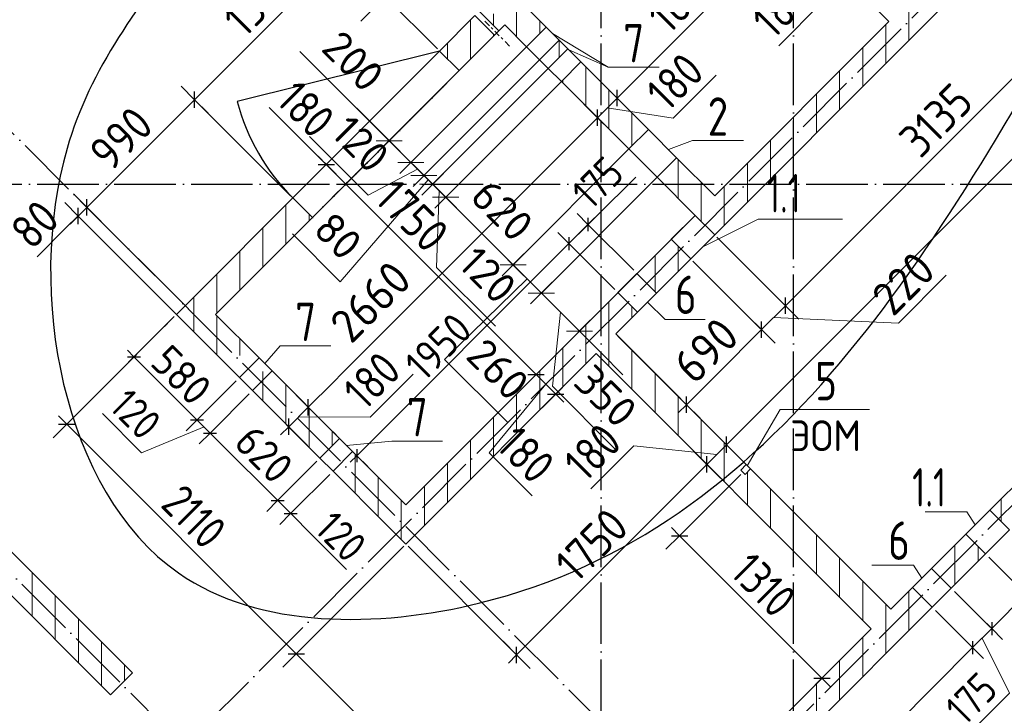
# Model space of a CAD drawing. Header units: millimetres. Extents: x -49773 to 2322955, y -3321 to 58485.
# Tile 182 of 256: x 808413 to 814816, y 19941 to 24383. Entities that reach past the tile are written whole.
import ezdxf

# ---------------------------------------------------------------- set-up
doc = ezdxf.new("R2010")
doc.units = ezdxf.units.MM
doc.header["$PDMODE"] = 65
for name, pattern in [('______11', [500, 400, -50, 0, -50]), ('______2', [270, 200, -70]), ('______5', [1100, 800, -100, 100, -100]), ('______9', [100, 0, -100])]:
    doc.linetypes.add(name, pattern=pattern)
for name, color, linetype, lineweight in [('Standard', 7, 'Continuous', 25), ('Макрос окна_ общее', 7, 'Continuous', 13), ('Ограждение_ 2D надпись', 7, 'Continuous', 13), ('Размерная линия_ общее', 7, 'Continuous', 13), ('Размерная линия_ общее_1', 7, 'Continuous', 13), ('СПДС_РАЗМЕРЫ', 152, 'Continuous', 25), ('Стена_ общее', 7, 'Continuous', 35), ('тонкая', 7, 'Continuous', 25)]:
    doc.layers.add(name, color=color, linetype=linetype, lineweight=lineweight)
doc.layers.add('Осевая линия_ общее', color=7, linetype='______5', lineweight=13, true_color=0xa0a0a0)
doc.styles.add('ISOCPEUR', font='txt')
doc.dimstyles.new('__________2', dxfattribs={"dimtxt": 250, "dimasz": 200, "dimexe": 0, "dimexo": 0, "dimgap": 100, "dimtad": 1, "dimdec": 0, "dimrnd": 1, "dimzin": 12, "dimdsep": 46, "dimtxsty": 'ISOCPEUR', "dimblk": 'ALL_ML_STRICH', "dimblk1": 'ALL_ML_STRICH', "dimblk2": 'ALL_ML_STRICH', "dimsah": 1, "dimcen": 0, "dimclrd": 7, "dimclre": 7, "dimclrt": 7, "dimadec": 0, "dimazin": 0, "dimtfac": 1, "dimtdec": 0, "dimtmove": 1, "dimatfit": 3, "dimfxl": 0, "dimtzin": 0, "dimlwd": 0, "dimlwe": 13, "dimarcsym": 0})

# ---------------------------------------------------------------- blocks, each defined once
blk = doc.blocks.new('ALL_ML_STRICH')
at = {"color": 0, "linetype": 'ByBlock', "lineweight": -2}
for p, q in [((0, -0.5), (0, 0.5)), ((-1, 0), (0.5, 0)), ((-0.3, -0.3), (0.3, 0.3))]:
    blk.add_line(p, q, dxfattribs=at)
blk = doc.blocks.new('*D869')
at = {"layer": 'Defpoints', "color": 0}
for p in [(812557.9, 23358.8), (812805.4, 23111.3), (811805.5, 22606.4)]:
    blk.add_point(p, dxfattribs=at)
at = {"layer": 'СПДС_РАЗМЕРЫ', "color": 7, "lineweight": 13}
for p, q in [((812557.9, 23358.8), (811805.5, 22606.4)), ((812805.4, 23111.3), (812053, 22358.9))]:
    blk.add_line(p, q, dxfattribs=at)
at = {"layer": 'СПДС_РАЗМЕРЫ', "color": 7, "lineweight": 0}
for p, q in [((811664.1, 22747.8), (811522.7, 22889.2)), ((812053, 22358.9), (811805.5, 22606.4)), ((811877.5, 22000.8), (811929.3, 22482.7)), ((812194.4, 22217.5), (812335.9, 22076.1)), ((812287.7, 21590.7), (811877.5, 22000.8))]:
    blk.add_line(p, q, dxfattribs=at)
at = {"layer": 'СПДС_РАЗМЕРЫ', "color": 7, "lineweight": 0, "xscale": 200, "yscale": 200, "zscale": 200}
for p, rotation in [((811805.5, 22606.4), 315), ((812053, 22358.9), 135)]:
    blk.add_blockref('ALL_ML_STRICH', p, dxfattribs=dict(at, rotation=rotation))
at = {"layer": 'СПДС_РАЗМЕРЫ', "color": 7, "insert": (812224, 21937.1), "char_height": 200, "attachment_point": 5, "rotation": 315, "style": 'ISOCPEUR'}
blk.add_mtext('350', dxfattribs=at)
blk = doc.blocks.new('*D875')
at = {"layer": 'Defpoints', "color": 0}
for p in [(812374.1, 23542.6), (812557.9, 23358.8), (811621.7, 22790.2)]:
    blk.add_point(p, dxfattribs=at)
at = {"layer": 'СПДС_РАЗМЕРЫ', "color": 7, "lineweight": 13}
for p, q in [((812374.1, 23542.6), (811621.7, 22790.2)), ((812557.9, 23358.8), (811805.5, 22606.4))]:
    blk.add_line(p, q, dxfattribs=at)
at = {"layer": 'СПДС_РАЗМЕРЫ', "color": 7, "lineweight": 0}
for p, q in [((811480.3, 22931.7), (811338.8, 23073.1)), ((811805.5, 22606.4), (811621.7, 22790.2)), ((811176.7, 22174.9), (811713.6, 22698.3)), ((811947, 22465), (812088.4, 22323.6)), ((811586.9, 21764.8), (811176.7, 22174.9))]:
    blk.add_line(p, q, dxfattribs=at)
at = {"layer": 'СПДС_РАЗМЕРЫ', "color": 7, "lineweight": 0, "xscale": 200, "yscale": 200, "zscale": 200}
for p, rotation in [((811621.7, 22790.2), 315), ((811805.5, 22606.4), 135)]:
    blk.add_blockref('ALL_ML_STRICH', p, dxfattribs=dict(at, rotation=rotation))
at = {"layer": 'СПДС_РАЗМЕРЫ', "color": 7, "insert": (811523.2, 22111.3), "char_height": 200, "attachment_point": 5, "rotation": 315, "style": 'ISOCPEUR'}
blk.add_mtext('260', dxfattribs=at)
blk = doc.blocks.new('*D876')
at = {"layer": 'Defpoints', "color": 0}
for p in [(811935.7, 23981.1), (812374.1, 23542.6), (811183.3, 23228.7)]:
    blk.add_point(p, dxfattribs=at)
at = {"layer": 'СПДС_РАЗМЕРЫ', "color": 7, "lineweight": 13}
for p, q in [((811935.7, 23981.1), (811183.3, 23228.7)), ((812374.1, 23542.6), (811621.7, 22790.2))]:
    blk.add_line(p, q, dxfattribs=at)
at = {"layer": 'СПДС_РАЗМЕРЫ', "color": 7, "lineweight": 0}
blk.add_line((811480.3, 22931.7), (811324.7, 23087.2), dxfattribs=at)
at = {"layer": 'СПДС_РАЗМЕРЫ', "color": 7, "lineweight": 0, "xscale": 200, "yscale": 200, "zscale": 200}
for p, rotation in [((811183.3, 23228.7), 135), ((811621.7, 22790.2), 315)]:
    blk.add_blockref('ALL_ML_STRICH', p, dxfattribs=dict(at, rotation=rotation))
at = {"layer": 'СПДС_РАЗМЕРЫ', "color": 7, "insert": (811551, 23143.8), "char_height": 200, "attachment_point": 5, "rotation": 315, "style": 'ISOCPEUR'}
blk.add_mtext('620', dxfattribs=at)
blk = doc.blocks.new('*D877')
at = {"layer": 'Defpoints', "color": 0}
for p in [(811850.8, 24065.9), (811935.7, 23981.1), (811098.4, 23313.5)]:
    blk.add_point(p, dxfattribs=at)
at = {"layer": 'СПДС_РАЗМЕРЫ', "color": 7, "lineweight": 13}
for p, q in [((811850.8, 24065.9), (811098.4, 23313.5)), ((811935.7, 23981.1), (811183.3, 23228.7))]:
    blk.add_line(p, q, dxfattribs=at)
at = {"layer": 'СПДС_РАЗМЕРЫ', "color": 7, "lineweight": 0}
for p, q in [((810957, 23454.9), (810815.6, 23596.3)), ((811183.3, 23228.7), (811098.4, 23313.5)), ((811124.5, 22773.5), (811140.9, 23271.1)), ((811324.7, 23087.2), (811466.1, 22945.8)), ((811506.4, 22391.6), (811124.5, 22773.5))]:
    blk.add_line(p, q, dxfattribs=at)
at = {"layer": 'СПДС_РАЗМЕРЫ', "color": 7, "lineweight": 0, "xscale": 200, "yscale": 200, "zscale": 200}
for p, rotation in [((811098.4, 23313.5), 315), ((811183.3, 23228.7), 135)]:
    blk.add_blockref('ALL_ML_STRICH', p, dxfattribs=dict(at, rotation=rotation))
at = {"layer": 'СПДС_РАЗМЕРЫ', "color": 7, "insert": (811456.9, 22724), "char_height": 200, "attachment_point": 5, "rotation": 315, "style": 'ISOCPEUR'}
blk.add_mtext('120', dxfattribs=at)
blk = doc.blocks.new('*D878')
at = {"layer": 'Defpoints', "color": 0}
for p in [(811794.3, 24122.5), (811850.8, 24065.9), (811041.9, 23370.1)]:
    blk.add_point(p, dxfattribs=at)
at = {"layer": 'СПДС_РАЗМЕРЫ', "color": 7, "lineweight": 13}
for p, q in [((811794.3, 24122.5), (811041.9, 23370.1)), ((811850.8, 24065.9), (811098.4, 23313.5))]:
    blk.add_line(p, q, dxfattribs=at)
at = {"layer": 'СПДС_РАЗМЕРЫ', "color": 7, "lineweight": 0}
for p, q in [((810900.4, 23511.5), (810759, 23652.9)), ((811098.4, 23313.5), (811041.9, 23370.1)), ((810497.6, 22680), (811070.1, 23341.8)), ((811239.9, 23172.1), (811381.3, 23030.7)), ((810186.4, 22991.1), (810497.6, 22680))]:
    blk.add_line(p, q, dxfattribs=at)
at = {"layer": 'СПДС_РАЗМЕРЫ', "color": 7, "lineweight": 0, "xscale": 200, "yscale": 200, "zscale": 200}
for p, rotation in [((811041.9, 23370.1), 315), ((811098.4, 23313.5), 135)]:
    blk.add_blockref('ALL_ML_STRICH', p, dxfattribs=dict(at, rotation=rotation))
at = {"layer": 'СПДС_РАЗМЕРЫ', "color": 7, "insert": (810483.4, 22977), "char_height": 200, "attachment_point": 5, "rotation": 315, "style": 'ISOCPEUR'}
blk.add_mtext('80', dxfattribs=at)
blk = doc.blocks.new('*D879')
at = {"layer": 'Defpoints', "color": 0}
for p in [(811709.4, 24207.3), (811794.3, 24122.5), (810957, 23454.9)]:
    blk.add_point(p, dxfattribs=at)
at = {"layer": 'СПДС_РАЗМЕРЫ', "color": 7, "lineweight": 13}
for p, q in [((811709.4, 24207.3), (810957, 23454.9)), ((811794.3, 24122.5), (811041.9, 23370.1))]:
    blk.add_line(p, q, dxfattribs=at)
at = {"layer": 'СПДС_РАЗМЕРЫ', "color": 7, "lineweight": 0}
for p, q in [((810815.6, 23596.3), (810674.2, 23737.8)), ((810297.3, 23624.7), (810679.1, 23242.9)), ((811041.9, 23370.1), (810957, 23454.9)), ((810679.1, 23242.9), (810999.4, 23412.5)), ((811183.3, 23228.7), (811324.7, 23087.2))]:
    blk.add_line(p, q, dxfattribs=at)
at = {"layer": 'СПДС_РАЗМЕРЫ', "color": 7, "lineweight": 0, "xscale": 200, "yscale": 200, "zscale": 200}
for p, rotation in [((810957, 23454.9), 315), ((811041.9, 23370.1), 135)]:
    blk.add_blockref('ALL_ML_STRICH', p, dxfattribs=dict(at, rotation=rotation))
at = {"layer": 'СПДС_РАЗМЕРЫ', "color": 7, "insert": (810629.6, 23575.2), "char_height": 200, "attachment_point": 5, "rotation": 315, "style": 'ISOCPEUR'}
blk.add_mtext('120', dxfattribs=at)
blk = doc.blocks.new('*D880')
at = {"layer": 'Defpoints', "color": 0}
for p in [(811568, 24348.8), (811709.4, 24207.3), (810815.6, 23596.4)]:
    blk.add_point(p, dxfattribs=at)
at = {"layer": 'СПДС_РАЗМЕРЫ', "color": 7, "lineweight": 13}
for p, q in [((811568, 24348.8), (810815.6, 23596.4)), ((811709.4, 24207.3), (810957, 23454.9))]:
    blk.add_line(p, q, dxfattribs=at)
at = {"layer": 'СПДС_РАЗМЕРЫ', "color": 7, "lineweight": 0}
for p, q in [((810815.6, 23596.4), (810235.2, 24176.8)), ((810674.2, 23737.8), (810532.7, 23879.2)), ((810957, 23454.9), (810815.6, 23596.4)), ((811098.4, 23313.5), (811239.9, 23172.1))]:
    blk.add_line(p, q, dxfattribs=at)
at = {"layer": 'СПДС_РАЗМЕРЫ', "color": 7, "lineweight": 0, "xscale": 200, "yscale": 200, "zscale": 200}
for p, rotation in [((810815.6, 23596.4), 315), ((810957, 23454.9), 135)]:
    blk.add_blockref('ALL_ML_STRICH', p, dxfattribs=dict(at, rotation=rotation))
at = {"layer": 'СПДС_РАЗМЕРЫ', "color": 7, "insert": (810581.7, 24113.1), "char_height": 200, "attachment_point": 5, "rotation": 315, "style": 'ISOCPEUR'}
blk.add_mtext('200', dxfattribs=at)

msp = doc.modelspace()

# ---------------------------------------------------------------- linework, layer by layer
at = {"color": 7, "linetype": 'Continuous', "lineweight": 35, "transparency": 33554687}
for p, q in [((809146.1, 20137.9), (808120.8, 21163.2)), ((807979.4, 21021.8), (809004.7, 19996.5)), ((809004.7, 19996.5), (809146.1, 20137.9))]:
    msp.add_line(p, q, dxfattribs=at)
at = {"color": 253, "linetype": '______11', "lineweight": 18, "true_color": 0xababab, "transparency": 33554687}
for p, q in [((808494.9, 20506.3), (808494.9, 20789.1)), ((808794.9, 20206.3), (808794.9, 20489.1)), ((809094.9, 20086.7), (809094.9, 20189.1))]:
    msp.add_line(p, q, dxfattribs=at)
at = {"color": 253, "linetype": '______5', "lineweight": 18, "true_color": 0xababab, "transparency": 33554687}
for p, q in [((808644.9, 20356.3), (808644.9, 20639.1)), ((808944.9, 20056.3), (808944.9, 20339.1))]:
    msp.add_line(p, q, dxfattribs=at)
at = {"layer": 'Макрос окна_ общее', "color": 7, "linetype": 'Continuous', "lineweight": -3, "transparency": 33554687}
for p, q in [((811978.1, 24193.2), (811836.7, 24334.6)), ((811500.8, 24281.6), (811529.1, 24309.9)), ((811709.4, 24207.3), (811794.3, 24122.5)), ((812119.5, 24051.8), (811978.1, 24193.2)), ((811850.8, 24065.9), (811935.7, 23981.1)), ((812685.2, 23486.1), (812501.4, 23669.9)), ((812374.1, 23542.6), (812557.9, 23358.8)), ((812777.1, 22828.5), (812932.7, 22984)), ((812430.7, 22482), (812554.4, 22605.7)), ((810054.8, 22100.2), (809969.9, 22185)), ((809842.6, 22057.7), (809927.5, 21972.9)), ((810493.2, 21661.8), (810450.7, 21704.2)), ((810365.9, 21534.5), (810450.7, 21449.6)), ((814721.7, 21195.1), (814566.1, 21039.5)), ((814693.4, 20912.2), (814849, 21067.8)), ((814343.4, 20816.8), (814219.6, 20693)), ((814346.9, 20565.7), (814470.7, 20689.5))]:
    msp.add_line(p, q, dxfattribs=at)
at = {"layer": 'Ограждение_ 2D надпись', "color": 7, "linetype": 'Continuous', "lineweight": 13, "transparency": 33554687}
for p, q in [((812240.5, 24074.5), (811878.7, 24292.6)), ((814626.2, 21099.6), (814571.7, 21185.8)), ((814279.7, 20753.1), (814225.2, 20839.4))]:
    msp.add_line(p, q, dxfattribs=at)
for points in [[(811984.2, 24187.1), (812240.5, 24074.5), (812570.5, 24074.5)], [(812632.8, 23538.5), (812789, 23597.6), (813119, 23597.6)], [(812854.9, 22906.3), (813214.6, 23087.7), (813764.6, 23087.7)], [(812496.4, 22547.8), (812609.6, 22434.6), (812869.6, 22434.6)], [(810007.1, 22147.9), (810106.8, 22263.4), (810436.8, 22263.4)], [(813144.8, 21485), (813358.5, 21849.4), (813938.5, 21849.4)], [(810538.4, 21616.5), (810833, 21644.6), (811163, 21644.6)]]:
    msp.add_lwpolyline(points, dxfattribs=at)
at = {"layer": 'Осевая линия_ общее', "color": 253, "linetype": '______11', "lineweight": -3, "true_color": 0xa0a0a0, "transparency": 33554687}
for p, q in [((812194.9, 6823.6), (812194.9, 56903.6)), ((813444.9, 6823.6), (813444.9, 49413.6)), ((801838.2, 12016.8), (818349.1, 28527.7)), ((803747.4, 10107.6), (820258.3, 26618.6)), ((813682.2, 18331.3), (807219.3, 24794.2)), ((795524.9, 23313.6), (824344.9, 23313.6)), ((812246.8, 16895.8), (805783.8, 23358.8))]:
    msp.add_line(p, q, dxfattribs=at)
at = {"layer": 'Осевая линия_ общее', "color": 7, "linetype": 'Continuous', "lineweight": 13, "transparency": 33554687}
for p, q in [((814571.7, 21185.8), (814301.7, 21185.8)), ((814225.2, 20839.4), (813955.2, 20839.4))]:
    msp.add_line(p, q, dxfattribs=at)
at = {"layer": 'Размерная линия_ общее', "color": 7, "linetype": 'Continuous', "lineweight": 13, "transparency": 33554687}
for p, q in [((813009.3, 21620.5), (817400.5, 26011.6)), ((809618, 23930), (810607.9, 24919.9)), ((813392.3, 22524.5), (815609, 24741.3)), ((810833.4, 24576), (810631.1, 24373.8)), ((813630, 24493.8), (813350, 24213.8)), ((812662.4, 23741.9), (812942.4, 24021.9)), ((808850.8, 23162.7), (809618, 23930)), ((812170.8, 23745.9), (812298.1, 23873.2)), ((810315.9, 23533.1), (810035.9, 23813.1)), ((812234.4, 23809.6), (812662.4, 23741.9)), ((810470.4, 23378.4), (810315.9, 23533.1)), ((810406.7, 23442.1), (810353.7, 23495.1)), ((810406.7, 23442.1), (810534, 23314.8)), ((810534, 23314.8), (811771.4, 22077.3)), ((808822.5, 23134.5), (808729.5, 23044.6)), ((808794.2, 23106.2), (808850.8, 23162.7)), ((808794.2, 23106.2), (808741.2, 23053.1)), ((808729.5, 23044.6), (808527.2, 22842.4)), ((814127.6, 22411.3), (814438.8, 22722.5)), ((813236.7, 22368.9), (813392.3, 22524.5)), ((813314.5, 22446.7), (814127.6, 22411.3)), ((810691.8, 21800.4), (810971.8, 22080.4)), ((811771.4, 22077.3), (811898.7, 21950.1)), ((811835.1, 22013.7), (811466.5, 21568.5)), ((811898.7, 21950.1), (811951.8, 21897)), ((810162.6, 21737.8), (810289.9, 21865)), ((812748.8, 21881), (812695.8, 21828)), ((808719.8, 21755.1), (808666.7, 21808.1)), ((810226.3, 21801.4), (810691.8, 21800.4)), ((808719.8, 21755.1), (810211.8, 20263.1)), ((810162.6, 21737.8), (810109.6, 21684.7)), ((812406.2, 21614.9), (812126.2, 21334.8)), ((812945.7, 21556.8), (812406.2, 21614.9)), ((812882.1, 21493.2), (813009.3, 21620.5)), ((811466.5, 21568.5), (811746.5, 21288.5)), ((811644.6, 20255.8), (812882.1, 21493.2)), ((812704, 21030), (812651, 21083)), ((812704, 21030), (813630.3, 20103.7)), ((810211.8, 20263.1), (812000.7, 18474.1)), ((811644.6, 20255.8), (811591.6, 20202.7)), ((813630.3, 20103.7), (813683.3, 20050.6))]:
    msp.add_line(p, q, dxfattribs=at)
at = {"layer": 'Размерная линия_ общее', "color": 253, "linetype": 'Continuous', "lineweight": -3, "true_color": 0xa0a0a0, "transparency": 33554687}
for p, q in [((810505.4, 24817.4), (811129.6, 24193.2)), ((809550.8, 23862.8), (809462.4, 23951.2)), ((812298.1, 23873.2), (812209.7, 23961.6)), ((812170.8, 23745.9), (812013.5, 23903.3)), ((809550.8, 23862.8), (809639.2, 23774.4)), ((809550.8, 23862.8), (810175, 23238.6)), ((812170.8, 23745.9), (812082.4, 23834.3)), ((812298.1, 23873.2), (812386.5, 23784.8)), ((812170.8, 23745.9), (812259.2, 23657.5)), ((810406.7, 23442.1), (810495.1, 23530.4)), ((810406.7, 23442.1), (810318.3, 23353.7)), ((810534, 23314.8), (810622.4, 23403.2)), ((810534, 23314.8), (810445.6, 23226.4)), ((808850.8, 23162.7), (808762.4, 23251.1)), ((808794.2, 23106.2), (808705.8, 23194.6)), ((808850.8, 23162.7), (808939.2, 23074.4)), ((808850.8, 23162.7), (809510.3, 22503.2)), ((808794.2, 23106.2), (808882.6, 23017.8)), ((808794.2, 23106.2), (809453.7, 22446.6)), ((813392.3, 22524.5), (813303.9, 22612.9)), ((811771.4, 22077.3), (812267.7, 22573.5)), ((813392.3, 22524.5), (813480.6, 22436.1)), ((813236.7, 22368.9), (813148.3, 22457.3)), ((813236.7, 22368.9), (813325.1, 22280.5)), ((812748.8, 21881), (812303.4, 22326.4)), ((811771.4, 22077.3), (811859.8, 22165.7)), ((811771.4, 22077.3), (811683.1, 21989)), ((811898.7, 21950.1), (811987.1, 22038.4)), ((810289.9, 21865), (810132.6, 22022.4)), ((811898.7, 21950.1), (811937.4, 21988.7)), ((812748.8, 21881), (812660.4, 21969.4)), ((810289.9, 21865), (810201.5, 21953.4)), ((811898.7, 21950.1), (811810.3, 21861.7)), ((808719.8, 21755.1), (808808.2, 21843.5)), ((810289.9, 21865), (810378.3, 21776.6)), ((812748.8, 21881), (812837.2, 21792.6)), ((810162.6, 21737.8), (810074.2, 21826.1)), ((808719.8, 21755.1), (808631.4, 21666.7)), ((810162.6, 21737.8), (810251, 21649.4)), ((810162.6, 21737.8), (810285.2, 21615.1)), ((813009.3, 21620.5), (812920.9, 21708.9)), ((812882.1, 21493.2), (812793.7, 21581.6)), ((813009.3, 21620.5), (813097.7, 21532.1)), ((812882.1, 21493.2), (812970.4, 21404.8)), ((812704, 21030), (812792.4, 21118.4)), ((812704, 21030), (812615.6, 20941.6)), ((811644.6, 20255.8), (810938.7, 20961.7)), ((810211.8, 20263.1), (810300.2, 20351.5)), ((811644.6, 20255.8), (811556.2, 20344.1)), ((810211.8, 20263.1), (810123.4, 20174.7)), ((811644.6, 20255.8), (811733, 20167.4)), ((813630.3, 20103.7), (813718.7, 20192.1)), ((813630.3, 20103.7), (813662.6, 20136)), ((813630.3, 20103.7), (813541.9, 20015.3))]:
    msp.add_line(p, q, dxfattribs=at)
at = {"layer": 'Размерная линия_ общее', "color": 7, "linetype": 'Continuous', "lineweight": 25, "transparency": 33554687}
for p, q in [((809550.8, 23809.7), (809550.8, 23915.8)), ((812298.1, 23820.2), (812298.1, 23926.2)), ((812170.8, 23692.9), (812170.8, 23799)), ((810353.7, 23442.1), (810459.8, 23442.1)), ((810481, 23314.8), (810587, 23314.8)), ((808850.8, 23109.7), (808850.8, 23215.8)), ((808794.2, 23053.1), (808794.2, 23159.2)), ((813392.3, 22471.5), (813392.3, 22577.5)), ((813236.7, 22315.9), (813236.7, 22422)), ((811718.4, 22077.3), (811824.5, 22077.3)), ((810289.9, 21812), (810289.9, 21918.1)), ((811845.7, 21950.1), (811951.8, 21950.1)), ((812748.8, 21828), (812748.8, 21934)), ((810162.6, 21684.7), (810162.6, 21790.8)), ((808666.7, 21755.1), (808772.8, 21755.1)), ((813009.3, 21567.4), (813009.3, 21673.5)), ((812882.1, 21440.2), (812882.1, 21546.2)), ((812651, 21030), (812757, 21030)), ((811644.6, 20202.7), (811644.6, 20308.8)), ((810158.7, 20263.1), (810264.8, 20263.1)), ((813577.3, 20103.7), (813683.3, 20103.7))]:
    msp.add_line(p, q, dxfattribs=at)
at = {"layer": 'Размерная линия_ общее', "color": 7, "linetype": 'Continuous', "lineweight": 13, "transparency": 33554687}
for points in [[(812298.1, 23873.2), (812330.1, 23905.3), (812330.1, 23905.3), (813429.4, 25004.6)], [(810289.9, 21865), (810448.5, 22023.6), (810448.5, 22023.6), (810517.2, 22092.4), (810517.2, 22092.4), (812170.8, 23745.9)], [(812748.8, 21881), (812815.7, 21947.9), (812815.7, 21947.9), (812949.9, 22082.2), (812949.9, 22082.2), (813236.7, 22368.9)]]:
    msp.add_lwpolyline(points, dxfattribs=at)
at = {"layer": 'Размерная линия_ общее', "color": 253, "linetype": 'Continuous', "lineweight": -3, "true_color": 0xa0a0a0, "transparency": 33554687}
for points in [[(812298.1, 23873.2), (812322.8, 23848.5), (812322.8, 23848.5), (812449.4, 23721.9)], [(810406.7, 23442.1), (810418.8, 23454.1), (810418.8, 23454.1), (810687.6, 23723)], [(810534, 23314.8), (810546, 23326.8), (810546, 23326.8), (810814.9, 23595.7)], [(813392.3, 22524.5), (813380.2, 22536.5), (813380.2, 22536.5), (812946.8, 22969.9)], [(813236.7, 22368.9), (813224.7, 22380.9), (813224.7, 22380.9), (812791.3, 22814.3)], [(808719.8, 21755.1), (808932.1, 21967.5), (808932.1, 21967.5), (809418.4, 22453.7)], [(813009.3, 21620.5), (812997.3, 21632.5), (812997.3, 21632.5), (812997.3, 21632.5), (812997.3, 21632.5), (812303.4, 22326.4)], [(812882.1, 21493.2), (812870, 21505.2), (812870, 21505.2), (812870, 21505.2), (812870, 21505.2), (812176.1, 22199.2)], [(812704, 21030), (812790.5, 21116.5), (812790.5, 21116.5), (813102.4, 21428.4)], [(810211.8, 20263.1), (810223.8, 20275.1), (810223.8, 20275.1), (810910.4, 20961.7)]]:
    msp.add_lwpolyline(points, dxfattribs=at)
at = {"layer": 'Размерная линия_ общее_1', "color": 7, "linetype": 'Continuous', "lineweight": 13, "transparency": 33554687}
for p, q in [((812164.4, 23105.1), (812419, 23359.6)), ((812108.1, 23052.1), (811984.3, 22928.3)), ((812046.2, 22990.2), (812164.4, 23105.1)), ((812108.1, 23052.1), (812150.5, 23094.5)), ((811984.3, 22928.3), (810605.5, 21549.5)), ((809156.6, 22192), (809114.2, 22234.4)), ((809156.6, 22192), (809496.1, 21852.6)), ((809496.1, 21852.6), (809623.3, 21725.3)), ((809206.1, 21568.9), (808951.5, 21823.5)), ((809611.8, 21736.8), (809206.1, 21568.9)), ((809623.3, 21725.3), (810182, 21166.7)), ((810605.5, 21549.5), (810563, 21507)), ((810182, 21166.7), (810309.2, 21039.4)), ((810309.2, 21039.4), (810538.7, 20809.9)), ((814956.5, 20649.1), (814733.8, 20426.4)), ((814733.8, 20426.4), (814610, 20302.6)), ((814671.9, 20364.5), (814848.8, 20007.7)), ((814610, 20302.6), (813103.9, 18796.5)), ((814848.8, 20007.7), (814594.2, 19753.1))]:
    msp.add_line(p, q, dxfattribs=at)
at = {"layer": 'Размерная линия_ общее_1', "color": 253, "linetype": 'Continuous', "lineweight": -3, "true_color": 0xa0a0a0, "transparency": 33554687}
for p, q in [((812108.1, 23052.1), (812037.4, 23122.8)), ((812108.1, 23052.1), (812178.8, 22981.4)), ((812108.1, 23052.1), (812405.9, 22754.2)), ((811984.3, 22928.3), (811913.6, 22999)), ((811984.3, 22928.3), (812055, 22857.6)), ((811984.3, 22928.3), (812282.2, 22630.5)), ((809354.6, 22390), (809397.2, 22432.5)), ((809156.6, 22192), (809227.4, 22262.7)), ((809156.6, 22192), (809085.9, 22121.3)), ((809566.8, 21781.9), (809496.1, 21711.2)), ((809651.6, 21697), (809580.9, 21626.3)), ((810605.5, 21549.5), (810493.2, 21661.8)), ((810605.5, 21549.5), (810676.2, 21478.8)), ((810605.5, 21549.5), (810903.3, 21251.6)), ((810090, 21258.6), (810019.3, 21187.9)), ((810174.9, 21173.7), (810104.2, 21103)), ((814733.8, 20426.4), (814663.1, 20497.1)), ((814733.8, 20426.4), (814804.5, 20355.7)), ((814610, 20302.6), (814539.3, 20373.3)), ((814610, 20302.6), (814680.7, 20231.9))]:
    msp.add_line(p, q, dxfattribs=at)
at = {"layer": 'Размерная линия_ общее_1', "color": 7, "linetype": 'Continuous', "lineweight": 25, "transparency": 33554687}
for p, q in [((812108.1, 23094.5), (812108.1, 23009.6)), ((811984.3, 22970.7), (811984.3, 22885.9)), ((809114.2, 22192), (809199.1, 22192)), ((809524.3, 21781.9), (809609.2, 21781.9)), ((809609.2, 21697), (809694, 21697)), ((810605.5, 21591.9), (810605.5, 21507)), ((810047.6, 21258.6), (810132.5, 21258.6)), ((810132.4, 21173.7), (810217.3, 21173.7)), ((814733.8, 20468.8), (814733.8, 20383.9)), ((814610, 20345.1), (814610, 20260.2))]:
    msp.add_line(p, q, dxfattribs=at)
at = {"layer": 'Размерная линия_ общее_1', "color": 253, "linetype": 'Continuous', "lineweight": -3, "true_color": 0xa0a0a0, "transparency": 33554687}
for points in [[(809156.6, 22192), (809170.8, 22206.1), (809170.8, 22206.1), (809170.8, 22206.1), (809170.8, 22206.1), (809170.8, 22206.1), (809170.8, 22206.1)], [(809566.8, 21781.9), (809581.3, 21796.4), (809581.3, 21796.4), (809821.4, 22036.5)], [(809651.6, 21697), (809666.2, 21711.6), (809666.2, 21711.6), (809906.3, 21951.7)], [(810090, 21258.6), (810104.6, 21273.2), (810104.6, 21273.2), (810344.7, 21513.3)], [(810174.9, 21173.7), (810189.4, 21188.3), (810189.4, 21188.3), (810429.5, 21428.4)], [(814956.5, 20649.1), (814942.6, 20663), (814942.6, 20663), (814714.6, 20891)], [(814733.8, 20426.4), (814719.8, 20440.3), (814719.8, 20440.3), (814491.9, 20668.3)], [(814610, 20302.6), (814596.1, 20316.6), (814596.1, 20316.6), (814368.1, 20544.5)]]:
    msp.add_lwpolyline(points, dxfattribs=at)
at = {"layer": 'Стена_ общее', "color": 7, "linetype": 'Continuous', "lineweight": 35, "transparency": 33554687}
for p, q in [((814318.6, 24370), (815149.5, 25200.8)), ((813816.6, 24617.5), (814064.1, 24370)), ((811836.7, 24334.6), (811695.3, 24476)), ((811373.5, 24408.9), (811143.7, 24179.1)), ((811373.5, 24408.9), (811500.8, 24281.6)), ((811529.1, 24309.9), (811401.8, 24437.1)), ((811529.1, 24309.9), (811568, 24348.8)), ((811568, 24348.8), (811709.4, 24207.3)), ((811709.4, 24207.3), (811836.7, 24334.6)), ((814064.1, 24370), (812932.7, 23238.6)), ((814191.3, 24242.7), (814318.6, 24370)), ((811271, 24051.8), (811500.8, 24281.6)), ((811921.5, 24249.8), (811794.3, 24122.5)), ((811921.5, 24249.8), (811978.1, 24193.2)), ((812932.7, 22984), (814191.3, 24242.7)), ((811271, 24051.8), (811143.7, 24179.1)), ((811850.8, 24065.9), (811978.1, 24193.2)), ((811794.3, 24122.5), (811850.8, 24065.9)), ((812063, 24108.3), (811935.7, 23981.1)), ((812501.4, 23669.9), (812063, 24108.3)), ((811935.7, 23981.1), (812374.1, 23542.6)), ((812374.1, 23542.6), (812501.4, 23669.9)), ((812685.2, 23486.1), (812557.9, 23358.8)), ((812932.7, 23238.6), (812685.2, 23486.1)), ((816938.5, 23411.8), (814721.7, 21195.1)), ((812557.9, 23358.8), (812805.4, 23111.3)), ((810189.1, 23224.5), (809559.8, 22595.1)), ((810189.1, 23224.5), (810316.4, 23097.2)), ((809687.1, 22467.8), (810316.4, 23097.2)), ((812805.4, 23111.3), (810924.5, 21230.4)), ((812805.4, 23111.3), (812649.9, 22955.8)), ((812805.4, 23111.3), (812932.7, 22984)), ((812649.9, 22955.8), (812777.1, 22828.5)), ((812554.4, 22605.7), (812777.1, 22828.5)), ((812427.1, 22733), (812303.4, 22609.3)), ((812554.4, 22605.7), (812427.1, 22733)), ((812303.4, 22609.3), (812430.7, 22482)), ((809559.8, 22595.1), (809432.5, 22467.8)), ((812289.2, 22340.6), (812430.7, 22482)), ((809432.5, 22467.8), (809842.6, 22057.7)), ((809969.9, 22185), (809687.1, 22467.8)), ((813137.8, 21492), (812289.2, 22340.6)), ((809842.6, 22057.7), (809969.9, 22185)), ((810924.5, 20975.9), (812162, 22213.3)), ((812162, 22213.3), (813950.9, 20424.3)), ((810054.8, 22100.2), (809927.5, 21972.9)), ((810493.2, 21661.8), (810054.8, 22100.2)), ((809927.5, 21972.9), (810365.9, 21534.5)), ((810365.9, 21534.5), (810493.2, 21661.8)), ((810578, 21576.9), (810450.7, 21449.6)), ((810924.5, 21230.4), (810578, 21576.9)), ((810450.7, 21449.6), (810797.2, 21103.1)), ((813137.8, 21492), (813102.4, 21456.7)), ((813102.4, 21456.7), (813130.7, 21428.4)), ((813130.7, 21428.4), (813166, 21463.8)), ((814078.2, 20551.6), (813166, 21463.8)), ((814849, 21067.8), (814721.7, 21195.1)), ((810797.2, 21103.1), (810924.5, 20975.9)), ((814566.1, 21039.5), (814343.4, 20816.8)), ((814566.1, 21039.5), (814693.4, 20912.2)), ((814470.7, 20689.5), (814693.4, 20912.2)), ((814470.7, 20689.5), (814343.4, 20816.8)), ((814219.6, 20693), (814078.2, 20551.6)), ((814219.6, 20693), (814346.9, 20565.7)), ((812840.8, 19059.6), (814346.9, 20565.7)), ((813950.9, 20424.3), (812713.5, 19186.9))]:
    msp.add_line(p, q, dxfattribs=at)
at = {"layer": 'Стена_ общее', "color": 253, "linetype": '______5', "lineweight": 18, "true_color": 0xababab, "transparency": 33554687}
for p, q in [((811644.9, 24271.8), (811644.9, 24526.4)), ((811344.9, 24125.7), (811344.9, 24380.3)), ((814044.9, 24096.3), (814044.9, 24350.8)), ((813744.9, 23796.3), (813744.9, 24050.8)), ((811944.9, 23971.8), (811944.9, 23990.3)), ((813444.9, 23496.3), (813444.9, 23750.8)), ((813144.9, 23196.3), (813144.9, 23450.8)), ((812844.9, 23071.8), (812844.9, 23150.8)), ((812544.9, 22615.2), (812544.9, 22850.8)), ((809544.9, 22355.4), (809544.9, 22580.3)), ((812244.9, 22296.3), (812244.9, 22550.8)), ((809844.9, 22201.5), (809844.9, 22310)), ((812244.9, 22130.3), (812244.9, 22296.3)), ((811944.9, 21996.3), (811944.9, 22250.8)), ((812544.9, 21830.3), (812544.9, 22084.9)), ((811644.9, 21696.3), (811644.9, 21950.8)), ((812844.9, 21530.3), (812844.9, 21784.9)), ((811344.9, 21396.3), (811344.9, 21650.8)), ((813144.9, 21230.3), (813144.9, 21442.7)), ((811044.9, 21096.3), (811044.9, 21350.8)), ((813444.9, 20930.3), (813444.9, 21184.9)), ((814644.9, 20863.8), (814644.9, 20960.7)), ((813744.9, 20630.3), (813744.9, 20884.9)), ((814344.9, 20815.2), (814344.9, 20818.3)), ((814044.9, 20518.3), (814044.9, 20584.9)), ((814344.9, 20563.8), (814344.9, 20567.7)), ((814044.9, 20263.8), (814044.9, 20518.3)), ((813744.9, 19963.8), (813744.9, 20218.3))]:
    msp.add_line(p, q, dxfattribs=at)
at = {"layer": 'Стена_ общее', "color": 253, "linetype": '______11', "lineweight": 18, "true_color": 0xababab, "transparency": 33554687}
for p, q in [((814194.9, 24246.3), (814194.9, 24493.6)), ((811494.9, 24344), (811494.9, 24421.8)), ((811794.9, 24292.9), (811794.9, 24376.3)), ((811194.9, 24127.8), (811194.9, 24230.3)), ((811921.5, 24136.6), (811921.5, 24249.8)), ((813894.9, 23946.3), (813894.9, 24200.9)), ((813594.9, 23646.3), (813594.9, 23900.9)), ((813294.9, 23346.3), (813294.9, 23600.9)), ((812694.9, 23221.8), (812694.9, 23476.3)), ((812994.9, 23046.3), (812994.9, 23300.9)), ((812694.9, 23000.8), (812694.9, 23000.9)), ((812694.9, 22746.3), (812694.9, 22910.7)), ((812394.9, 22700.8), (812394.9, 22700.8)), ((812394.9, 22446.3), (812394.9, 22517.7)), ((809694.9, 22205.4), (809694.9, 22460)), ((812094.9, 22146.3), (812094.9, 22400.8)), ((812394.9, 21980.3), (812394.9, 22234.8)), ((809994.9, 21905.4), (809994.9, 22096.9)), ((811794.9, 21846.3), (811794.9, 22100.8)), ((812694.9, 21680.3), (812694.9, 21934.9)), ((811494.9, 21546.3), (811494.9, 21800.8)), ((812994.9, 21380.3), (812994.9, 21634.9)), ((810594.9, 21305.4), (810594.9, 21560)), ((811194.9, 21246.3), (811194.9, 21500.8)), ((813294.9, 21080.3), (813294.9, 21334.9)), ((810894.9, 21005.4), (810894.9, 21200.8)), ((813594.9, 20780.3), (813594.9, 21034.9)), ((814494.9, 20713.8), (814494.9, 20968.3)), ((813894.9, 20480.3), (813894.9, 20734.9)), ((814194.9, 20413.8), (814194.9, 20668.3)), ((813894.9, 20113.8), (813894.9, 20368.3)), ((813594.9, 19813.8), (813594.9, 20068.3))]:
    msp.add_line(p, q, dxfattribs=at)
at = {"layer": 'Стена_ общее', "color": 253, "linetype": '______2', "lineweight": 18, "true_color": 0xababab, "transparency": 33554687}
for p, q in [((811709.4, 24207.3), (811836.7, 24334.6)), ((811921.5, 24249.8), (811794.3, 24122.5)), ((811850.8, 24065.9), (811978.1, 24193.2)), ((812063, 24108.3), (811935.7, 23981.1)), ((812374.1, 23542.6), (812501.4, 23669.9)), ((812685.2, 23486.1), (812557.9, 23358.8)), ((809842.6, 22057.7), (809969.9, 22185)), ((810054.8, 22100.2), (809927.5, 21972.9)), ((810365.9, 21534.5), (810493.2, 21661.8)), ((810578, 21576.9), (810450.7, 21449.6))]:
    msp.add_line(p, q, dxfattribs=at)
at = {"layer": 'Стена_ общее', "color": 7, "linetype": 'Continuous', "lineweight": 25, "transparency": 33554687}
msp.add_line((811143.7, 24179.1), (809826.8, 23852.1), dxfattribs=at)
at = {"layer": 'Стена_ общее', "color": 7, "lineweight": -3, "transparency": 33554687}
for p, q in [((811143.7, 24179.1), (810189.1, 23224.5)), ((811271, 24051.8), (810316.4, 23097.2))]:
    msp.add_line(p, q, dxfattribs=at)
at = {"layer": 'Стена_ общее', "color": 7, "linetype": '______9', "lineweight": -3, "transparency": 33554687}
msp.add_line((810316.4, 23097.2), (811271, 24051.8), dxfattribs=at)
at = {"layer": 'Стена_ общее', "color": 7, "linetype": 'Continuous', "lineweight": 13, "transparency": 33554687}
msp.add_line((813166, 21463.8), (813137.8, 21492), dxfattribs=at)
at = {"layer": 'Стена_ общее', "color": 7, "linetype": 'Continuous', "lineweight": -3, "transparency": 33554687}
for points in [[(811467.2, 24343.5), (811437.6, 24373), (811467.2, 24343.5)], [(811478.9, 24331.8), (811490.4, 24320.3), (811478.9, 24331.8)], [(811532.2, 24278.5), (811502.6, 24308.1), (811532.2, 24278.5)], [(811543.1, 24267.6), (811554.6, 24256.1), (811543.1, 24267.6)], [(811599, 24211.7), (811569.4, 24241.3), (811599, 24211.7)]]:
    msp.add_lwpolyline(points, dxfattribs=at)
at = {"layer": 'Стена_ общее', "color": 253, "linetype": '______11', "lineweight": 18, "true_color": 0xababab, "transparency": 33554687}
for points in [[(811494.9, 24275.7), (811494.9, 24275.7), (811494.9, 24287.4)], [(812094.9, 23821.8), (812094.9, 24076.3), (812094.9, 24076.3), (812094.9, 24076.3), (812094.9, 24076.3), (812094.9, 24076.4)], [(812394.9, 23563.5), (812394.9, 23776.3), (812394.9, 23776.3), (812394.9, 23776.3), (812394.9, 23776.3), (812394.9, 23776.3)], [(810294.9, 23075.7), (810294.9, 23075.7), (810294.9, 23118.6)], [(809994.9, 22775.7), (809994.9, 22775.7), (809994.9, 23030.3)], [(809694.9, 22475.7), (809694.9, 22475.7), (809694.9, 22730.3)], [(810294.9, 21605.4), (810294.9, 21860), (810294.9, 21860), (810294.9, 21860)], [(810894.9, 21200.8), (810894.9, 21260), (810894.9, 21260)], [(814794.9, 21121.8), (814794.9, 21268.3), (814794.9, 21268.3)]]:
    msp.add_lwpolyline(points, dxfattribs=at)
at = {"layer": 'Стена_ общее', "color": 253, "linetype": '______5', "lineweight": 18, "true_color": 0xababab, "transparency": 33554687}
for points in [[(812244.9, 23671.8), (812244.9, 23926.3), (812244.9, 23926.3), (812244.9, 23926.4), (812244.9, 23926.4), (812244.9, 23926.4)], [(812844.9, 23150.8), (812844.9, 23326.3), (812844.9, 23326.3), (812844.9, 23326.3)], [(810144.9, 22925.7), (810144.9, 22925.7), (810144.9, 23180.3)], [(809844.9, 22625.7), (809844.9, 22625.7), (809844.9, 22880.3)], [(810144.9, 21755.4), (810144.9, 22010), (810144.9, 22010), (810144.9, 22010)], [(810444.9, 21613.5), (810444.9, 21710), (810444.9, 21710), (810444.9, 21710)], [(810744.9, 21155.4), (810744.9, 21410), (810744.9, 21410)]]:
    msp.add_lwpolyline(points, dxfattribs=at)
at = {"layer": 'Стена_ общее', "color": 7, "linetype": 'Continuous', "lineweight": 25, "transparency": 33554687}
msp.add_arc((811179.1, 24214.4), 1400, 195, 225, dxfattribs=at)
at = {"layer": 'тонкая'}
msp.add_spline([(815399.3, 24709.4), (811406.2, 20593.2), (809446.4, 20788), (808721.2, 23544.8), (809543.3, 24935.7), (812435.9, 27410), (815399.3, 24709.4)], degree=3, dxfattribs=at)

# ---------------------------------------------------------------- texts
at = {"layer": 'Standard', "color": 7, "linetype": 'Continuous', "lineweight": 25, "transparency": 33554687, "char_height": 250, "attachment_point": 7, "style": 'ISOCPEUR'}
for s, insert, width in [('\\W0.78;7', (812338.2, 24105.2), 272.013), ('{\\W0.7800;2}', (812886.8, 23628.3), 271.994), ('\\W0.68;1.1', (813272.3, 23130.4), 410.403), ('\\W0.78;6', (812673.8, 22470.5), 272.004), ('\\W0.78;7', (810204.6, 22294.2), 272.004), ('\\W0.78;7', (810930.8, 21675.3), 272.013), ('\\W0.68;1.1', (814217, 21219.3), 410.418), ('\\W0.78;6', (814060.5, 20872.8), 272.013)]:
    msp.add_mtext(s, dxfattribs=dict(at, insert=insert, width=width))
at = {"layer": 'Ограждение_ 2D надпись', "color": 7, "linetype": 'Continuous', "lineweight": 25, "transparency": 33554687, "insert": (813586, 21909.4), "char_height": 250, "width": 272.013, "attachment_point": 7, "style": 'ISOCPEUR'}
msp.add_mtext('\\W0.78;5', dxfattribs=at)
at = {"layer": 'Ограждение_ 2D надпись', "color": 7, "linetype": 'Continuous', "lineweight": 18, "transparency": 33554687, "insert": (813423.5, 21579.4), "char_height": 200, "width": 592.376, "attachment_point": 7, "style": 'ISOCPEUR'}
msp.add_mtext('\\W0.93;ЭОМ', dxfattribs=at)
at = {"layer": 'Размерная линия_ общее', "color": 7, "linetype": 'Continuous', "lineweight": 25, "transparency": 33554687, "char_height": 220, "attachment_point": 7, "style": 'ISOCPEUR'}
for s, insert, width, rotation in [('{\\W0.8700;1350}', (809875.4, 24258), 689.432, 45), ('\\W0.87;1600', (812634, 24279.8), 666.9, 45), ('\\W0.83;180', (813314.6, 24249.2), 508.572, 45), ('\\W0.83;180', (812627.1, 23777.2), 508.567, 45), ('\\W0.87;3135', (814270.8, 23473.8), 666.895, 45), ('\\W0.83;180', (810071.2, 23848.4), 508.578, 315), ('{\\W0.8700;990}', (809004.6, 23387.2), 666.905, 45), ('\\W0.87;1750', (810710.8, 23208.7), 666.9, 315), ('\\W0.87;80', (808491.9, 22877.7), 403.927, 45), ('\\W0.91;220', (814092.3, 22446.7), 561.985, 45), ('\\W0.93;2660', (810568.7, 22269.7), 718.102, 45), ('\\W0.91;690', (812801.8, 22004.8), 561.985, 45), ('\\W0.83;180', (810656.4, 21835.8), 508.578, 45), ('\\W0.83;180', (812090.8, 21370.2), 508.567, 45), ('\\W0.83;180', (811501.8, 21603.8), 508.567, 315), ('\\W0.80;2110', (809322.2, 21223.4), 615.707, 315), ('\\W0.87;1750', (812033.5, 20715.4), 666.895, 45), ('\\W0.80;1310', (813023.6, 20781.1), 615.717, 315)]:
    msp.add_mtext(s, dxfattribs=dict(at, insert=insert, width=width, rotation=rotation))
at = {"layer": 'Размерная линия_ общее_1', "color": 7, "linetype": 'Continuous', "lineweight": 18, "transparency": 33554687, "char_height": 200, "attachment_point": 7, "style": 'ISOCPEUR'}
for s, insert, width, rotation in [('\\W0.83;175', (812129.1, 23140.4), 462.337, 45), ('\\W0.87;1950', (811043.3, 22024.7), 606.277, 45), ('{\\W0.9200;580}', (809253.7, 22144.1), 531.312, 315), ('{\\W0.8300;120}', (808986.9, 21858.8), 462.347, 315), ('{\\W0.9100;620}', (809796.6, 21622.8), 510.895, 315), ('{\\W0.8300;120}', (810322, 21063.2), 462.337, 315), ('\\W0.83;175', (814558.9, 19788.5), 462.331, 45)]:
    msp.add_mtext(s, dxfattribs=dict(at, insert=insert, width=width, rotation=rotation))

# ---------------------------------------------------------------- dimensions: what is measured, and where the dimension line sits
at = {"layer": 'СПДС_РАЗМЕРЫ'}
for base, p1, p2, picture, middle in [((810815.6, 23596.4), (811709.4, 24207.3), (811568, 24348.8), '*D880', (810420, 23951.4)), ((810957, 23454.9), (811794.3, 24122.5), (811709.4, 24207.3), '*D879', (810608.4, 23313.6)), ((811041.9, 23370.1), (811850.8, 24065.9), (811794.3, 24122.5), '*D878', (810426.8, 22750.7)), ((811098.4, 23313.5), (811935.7, 23981.1), (811850.8, 24065.9), '*D877', (811195.3, 22702.8)), ((811183.3, 23228.7), (812374.1, 23542.6), (811935.7, 23981.1), '*D876', (811409.6, 23002.4)), ((811621.7, 22790.2), (812557.9, 23358.8), (812374.1, 23542.6), '*D875', (811247.5, 22104.2)), ((811805.5, 22606.4), (812805.4, 23111.3), (812557.9, 23358.8), '*D869', (811948.3, 21930.1))]:
    dim = msp.add_linear_dim(base=base, p1=p1, p2=p2, angle=135, dimstyle='__________2', override={"dimtxt": 200}, dxfattribs=at)
    dim.commit()
    dim.dimension.update_dxf_attribs({"geometry": picture, "text_midpoint": middle, "dimtype": 160})

doc.saveas('drawing.dxf')
